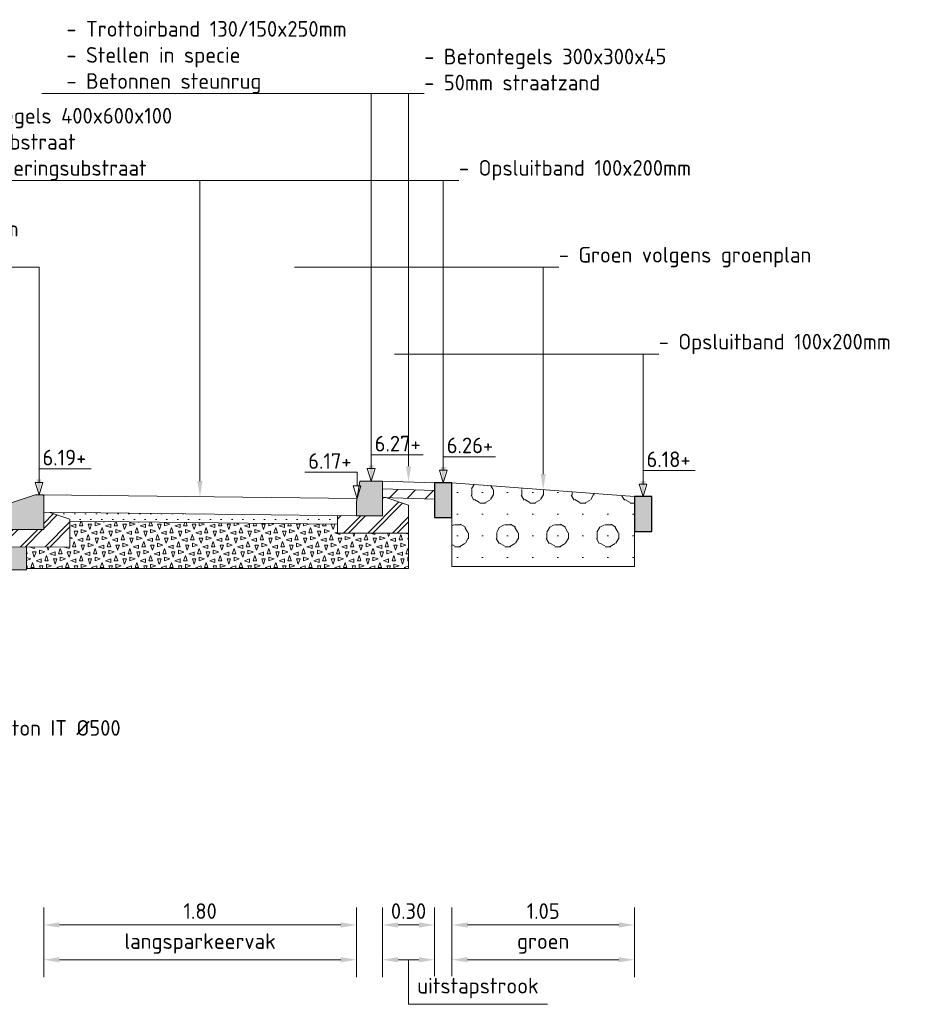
# Model space of a CAD drawing. Header units: metres. Extents: x 155733.7 to 155749.8, y 461848 to 461883.6.
# Tile 3 of 13: x 155743.2 to 155748.4, y 461848.9 to 461854.5. Entities that reach past the tile are written whole.
import ezdxf
from ezdxf import colors
from ezdxf.entities.mleader import LeaderData, LeaderLine
from ezdxf.math import Vec2, Vec3

# ---------------------------------------------------------------- set-up
doc = ezdxf.new("R2010")
doc.units = ezdxf.units.M
doc.layers.get('0').update_dxf_attribs({"lineweight": 18})
doc.layers.get('Defpoints').update_dxf_attribs({"lineweight": 18})
doc.layers.add('N-WE-GR-HEESTER-GD', color=3, linetype='Continuous', lineweight=18, true_color=0x00ff00)
doc.layers.add('N-WE-GR-TEELAARDE 50-A', color=7, linetype='Continuous', lineweight=18, true_color=0xa55200)
for name, color, linetype, lineweight in [('N-WE-GW-GROND_ZAND-AD-50', 7, 'Continuous', 18), ('N-WE-OG-HOOGTEPUNT-T18', 10, 'Continuous', 18), ('N-WE-VH-FUNDERING-A-200', 252, 'Continuous', 18), ('N-WE-VH-FUNDERING-AD-50', 252, 'Continuous', 18), ('N-WE-VH-KANTOPSLUITING_GELEIDEBAND-SD', 20, 'Continuous', 18), ('N-WE-VH-KANTOPSLUITING_OPSLUITBAND-SD', 150, 'Continuous', 25), ('N-WE-VH-KANTOPSLUITING_TROTTOIRBAND-SD', 210, 'Continuous', 18), ('N-WE-VH-VERHARDING-GD', 7, 'Continuous', 18), ('N-WE-VH-VERHARDING_ASFALT-AD-50', 252, 'Continuous', 18), ('N-WE-VH-VERHARDING_FUNDERING-A-20', 7, 'Continuous', 18), ('X-XX-AL-DETAIL1-GD', 7, 'Continuous', 18), ('X-XX-AL-M', 7, 'Continuous', 18), ('X-XX-AL-PEILMAAT-SD', 7, 'Continuous', 18)]:
    doc.layers.add(name, color=color, linetype=linetype, lineweight=lineweight)
doc.layers.add('X-XX-AL-HULPLIJN-G', color=210, linetype='Continuous', lineweight=18, plot=False)
doc.styles.add('NLCS-ISO', font='NLCS-ISO.ttf')
doc.styles.add('NLCS-ISO-M50-T18', font='NLCS-ISO.ttf', dxfattribs={"height": 0.09})
doc.dimstyles.new('NLCS-M50-T18-PIJL_L2_H2', dxfattribs={"dimscale": 0.05, "dimtxt": 2.5, "dimasz": 1.8, "dimexe": 2, "dimexo": 2, "dimgap": 0.7, "dimtad": 1, "dimzin": 0, "dimdsep": 46, "dimtxsty": 'NLCS-ISO-M50-T18', "dimcen": 0, "dimdle": 2, "dimclrd": 256, "dimclre": 256, "dimclrt": 10, "dimazin": 0, "dimtfac": 1, "dimtdec": 3, "dimtofl": 0, "dimtmove": 0, "dimatfit": 3, "dimfxl": 2, "dimfxlon": 1, "dimtfillclr": 256, "dimtolj": 1, "dimtzin": 0, "dimlwd": -1, "dimlwe": -1, "dimarcsym": 0})

# ---------------------------------------------------------------- blocks, each defined once
blk = doc.blocks.new('SVH-KANTOPSLUITING_TROTTOIRBAND_130 150X200-D')
blk.add_hatch(color=254).paths.add_polyline_path([(-0.15, -0.12), (-0.15, -0.2), (0, -0.2), (0, 0), (-0.13, 0)])
at = {"flags": 128}
blk.add_lwpolyline([(-0.15, -0.12), (-0.15, -0.2), (0, -0.2), (0, 0), (-0.13, 0)], close=True, dxfattribs=at)
blk = doc.blocks.new('SVH-KANTOPSLUITING_GELEIDEBAND_50_200X200-D')
h = blk.add_hatch(color=254)
h.dxf.hatch_style = 1
h.paths.add_polyline_path([(0, -0.2), (0, -0.005), (0.005, 0), (0.05, 0), (0.2, -0.05), (0.2, -0.2)])
blk.add_lwpolyline([(0, -0.2), (0, -0.005), (0.005, 0), (0.05, 0), (0.2, -0.05), (0.2, -0.2)], close=True)
blk = doc.blocks.new('SAL-PEILMAAT_INFRACAD_H01-SOD')
for p, q in [((0, 3), (6, 3)), ((0, 1.44), (0, 3)), ((0.45, 1.44), (-0.45, 1.44)), ((-0.45, 1.44), (0, 0)), ((0.45, 1.44), (0, 0))]:
    blk.add_line(p, q)
at = {"style": 'NLCS-ISO'}
blk.add_attdef('...', (0.4, 3.4), '', height=1.8, dxfattribs=at)
blk = doc.blocks.new('*D85')
at = {"layer": 'Defpoints', "color": 0, "transparency": 16777216}
for p in [(155743.3846, 461851.7918), (155745.1847, 461851.7568), (155745.1847, 461849.3218)]:
    blk.add_point(p, dxfattribs=at)
at = {"layer": 'X-XX-AL-M', "transparency": 16777216}
for p, q in [((155743.3846, 461849.4218), (155743.3846, 461849.2218)), ((155745.1847, 461849.4218), (155745.1847, 461849.2218)), ((155743.4746, 461849.3218), (155745.0947, 461849.3218))]:
    blk.add_line(p, q, dxfattribs=at)
for points in [[(155743.4746, 461849.3368), (155743.4746, 461849.3068), (155743.3846, 461849.3218)], [(155745.0947, 461849.3368), (155745.0947, 461849.3068), (155745.1847, 461849.3218)]]:
    blk.add_solid(points, dxfattribs=at)
at = {"layer": 'X-XX-AL-M', "color": 10, "transparency": 16777216, "insert": (155744.2847, 461849.4018), "char_height": 0.09, "attachment_point": 5, "style": 'NLCS-ISO-M50-T18', "bg_fill": 3, "box_fill_scale": 1.1, "bg_fill_color": 256, "bg_fill_true_color": 13158600, "bg_fill_transparency": 0}
blk.add_mtext('\\A1;1.80', dxfattribs=at)
blk = doc.blocks.new('*D86')
at = {"layer": 'Defpoints', "color": 0, "transparency": 16777216}
for p in [(155745.3347, 461851.8768), (155745.6347, 461851.8668)]:
    blk.add_point(p, dxfattribs=at)
at = {"layer": 'X-XX-AL-M', "transparency": 16777216}
for p, q in [((155745.3347, 461849.4218), (155745.3347, 461849.2218)), ((155745.6347, 461849.4218), (155745.6347, 461849.2218)), ((155745.4247, 461849.3218), (155745.5447, 461849.3218))]:
    blk.add_line(p, q, dxfattribs=at)
for points in [[(155745.4247, 461849.3368), (155745.4247, 461849.3068), (155745.3347, 461849.3218)], [(155745.5447, 461849.3368), (155745.5447, 461849.3068), (155745.6347, 461849.3218)]]:
    blk.add_solid(points, dxfattribs=at)
at = {"layer": 'X-XX-AL-M', "color": 10, "transparency": 16777216, "insert": (155745.4847, 461849.4018), "char_height": 0.09, "attachment_point": 5, "style": 'NLCS-ISO-M50-T18', "bg_fill": 3, "box_fill_scale": 1.1, "bg_fill_color": 256, "bg_fill_true_color": 13158600, "bg_fill_transparency": 0}
blk.add_mtext('\\A1;0.30', dxfattribs=at)
at = {"layer": 'Defpoints', "color": 0, "transparency": 16777216}
blk.add_point((155745.6347, 461849.3218), dxfattribs=at)
blk = doc.blocks.new('*D87')
at = {"layer": 'Defpoints', "color": 0, "transparency": 16777216}
for p in [(155745.7347, 461851.8668), (155746.7847, 461851.7868), (155746.7847, 461849.3218)]:
    blk.add_point(p, dxfattribs=at)
at = {"layer": 'X-XX-AL-M', "transparency": 16777216}
for p, q in [((155745.7347, 461849.4218), (155745.7347, 461849.2218)), ((155746.7847, 461849.4218), (155746.7847, 461849.2218)), ((155745.8247, 461849.3218), (155746.6947, 461849.3218))]:
    blk.add_line(p, q, dxfattribs=at)
for points in [[(155745.8247, 461849.3368), (155745.8247, 461849.3068), (155745.7347, 461849.3218)], [(155746.6947, 461849.3368), (155746.6947, 461849.3068), (155746.7847, 461849.3218)]]:
    blk.add_solid(points, dxfattribs=at)
at = {"layer": 'X-XX-AL-M', "color": 10, "transparency": 16777216, "insert": (155746.2597, 461849.4018), "char_height": 0.09, "attachment_point": 5, "style": 'NLCS-ISO-M50-T18', "bg_fill": 3, "box_fill_scale": 1.1, "bg_fill_color": 256, "bg_fill_true_color": 13158600, "bg_fill_transparency": 0}
blk.add_mtext('\\A1;1.05', dxfattribs=at)
blk = doc.blocks.new('*D88')
at = {"layer": 'Defpoints', "color": 0, "transparency": 16777216}
for p in [(155745.7347, 461851.8668), (155746.7847, 461851.7868), (155745.7347, 461849.1218)]:
    blk.add_point(p, dxfattribs=at)
at = {"layer": 'X-XX-AL-M', "transparency": 16777216}
for p, q in [((155745.7347, 461849.2218), (155745.7347, 461849.0218)), ((155746.7847, 461849.2218), (155746.7847, 461849.0218)), ((155746.6947, 461849.1218), (155745.8247, 461849.1218))]:
    blk.add_line(p, q, dxfattribs=at)
for points in [[(155745.8247, 461849.1368), (155745.8247, 461849.1068), (155745.7347, 461849.1218)], [(155746.6947, 461849.1368), (155746.6947, 461849.1068), (155746.7847, 461849.1218)]]:
    blk.add_solid(points, dxfattribs=at)
at = {"layer": 'X-XX-AL-M', "color": 10, "transparency": 16777216, "insert": (155746.2597, 461849.2153), "char_height": 0.09, "attachment_point": 5, "style": 'NLCS-ISO-M50-T18', "bg_fill": 3, "box_fill_scale": 1.1, "bg_fill_color": 256, "bg_fill_true_color": 13158600, "bg_fill_transparency": 0}
blk.add_mtext('\\A1;groen', dxfattribs=at)
blk = doc.blocks.new('*D89')
at = {"layer": 'Defpoints', "color": 0, "transparency": 16777216}
for p in [(155745.3347, 461851.8768), (155745.6347, 461851.8668), (155745.6347, 461849.1218)]:
    blk.add_point(p, dxfattribs=at)
at = {"layer": 'X-XX-AL-M', "transparency": 16777216}
for p, q in [((155745.3347, 461849.2218), (155745.3347, 461849.0218)), ((155745.6347, 461849.2218), (155745.6347, 461849.0218)), ((155745.4247, 461849.1218), (155745.5447, 461849.1218)), ((155745.4847, 461849.1218), (155745.4847, 461848.8653)), ((155745.4847, 461848.8653), (155746.2837, 461848.8653))]:
    blk.add_line(p, q, dxfattribs=at)
for points in [[(155745.4247, 461849.1368), (155745.4247, 461849.1068), (155745.3347, 461849.1218)], [(155745.5447, 461849.1368), (155745.5447, 461849.1068), (155745.6347, 461849.1218)]]:
    blk.add_solid(points, dxfattribs=at)
at = {"layer": 'X-XX-AL-M', "color": 10, "transparency": 16777216, "insert": (155745.8842, 461848.9588), "char_height": 0.09, "attachment_point": 5, "style": 'NLCS-ISO-M50-T18', "bg_fill": 3, "box_fill_scale": 1.1, "bg_fill_color": 256, "bg_fill_true_color": 13158600, "bg_fill_transparency": 0}
blk.add_mtext('\\A1;uitstapstrook', dxfattribs=at)
blk = doc.blocks.new('*D90')
at = {"layer": 'Defpoints', "color": 0, "transparency": 16777216}
for p in [(155743.3846, 461851.7918), (155745.1847, 461851.7568), (155743.3846, 461849.1218)]:
    blk.add_point(p, dxfattribs=at)
at = {"layer": 'X-XX-AL-M', "transparency": 16777216}
for p, q in [((155743.3846, 461849.2218), (155743.3846, 461849.0218)), ((155745.1847, 461849.2218), (155745.1847, 461849.0218)), ((155745.0947, 461849.1218), (155743.4746, 461849.1218))]:
    blk.add_line(p, q, dxfattribs=at)
for points in [[(155743.4746, 461849.1368), (155743.4746, 461849.1068), (155743.3846, 461849.1218)], [(155745.0947, 461849.1368), (155745.0947, 461849.1068), (155745.1847, 461849.1218)]]:
    blk.add_solid(points, dxfattribs=at)
at = {"layer": 'X-XX-AL-M', "color": 10, "transparency": 16777216, "insert": (155744.2847, 461849.2153), "char_height": 0.09, "attachment_point": 5, "style": 'NLCS-ISO-M50-T18', "bg_fill": 3, "box_fill_scale": 1.1, "bg_fill_color": 256, "bg_fill_true_color": 13158600, "bg_fill_transparency": 0}
blk.add_mtext('\\A1;langsparkeervak', dxfattribs=at)
blk = doc.blocks.new('SVH-KANTOPSLUITING_OPSLUITBAND_100X200-D')
blk.add_hatch(color=254).paths.add_polyline_path([(-0.1, -0.2), (0, -0.2), (0, 0), (-0.1, 0)])
at = {"flags": 128}
blk.add_lwpolyline([(-0.1, -0.2), (0, -0.2), (0, 0), (-0.1, 0)], close=True, dxfattribs=at)

msp = doc.modelspace()

# ---------------------------------------------------------------- hatches: boundary and pattern name
at = {"layer": 'N-WE-GR-TEELAARDE 50-A'}
h = msp.add_hatch(dxfattribs=at)
h.set_pattern_fill('AGR-BOMENGROND-SO', color=256, scale=0.05, pattern_type=2)
h.set_pattern_definition([(0, (162193.89987, 470372.06103), (0, 0.125), [0, -0.1443375]), (0, (162193.88312, 470371.99853), (0.1443375, 0.25), [0.033494, -0.255181]), (30, (162193.91662, 470371.99853), (0.144337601, 0.2499999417), [0.033494, -0.466506]), (60, (162193.94562, 470372.01528), (-0.144337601, 0.249999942), [0.033494, -0.255181]), (90, (162193.96237, 470372.04428), (-0.1443375, 0.25), [0.033494, -0.466506]), (120, (162193.96237, 470372.07778), (-0.288675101, -5.8e-08), [0.033494, -0.255181]), (150, (162193.94562, 470372.10678), (-0.288675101, 5.83e-08), [0.033494, -0.466506]), (180, (162193.91662, 470372.12353), (-0.1443375, -0.25), [0.033494, -0.255181]), (210, (162193.88312, 470372.12353), (-0.144337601, -0.2499999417), [0.033494, -0.466506]), (240, (162193.85412, 470372.10678), (0.144337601, -0.249999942), [0.033494, -0.255181]), (270, (162193.83737, 470372.07778), (0.1443375, -0.25), [0.033494, -0.466506]), (300, (162193.83737, 470372.04428), (0.288675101, 5.8e-08), [0.033494, -0.255181]), (330, (162193.85412, 470372.01528), (0.288675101, -5.83e-08), [0.033494, -0.466506])])
h.paths.add_polyline_path([(155746.7847, 461851.3843), (155746.7847, 461851.6368), (155746.7847, 461851.7868), (155745.7347, 461851.8668), (155745.7347, 461851.7168), (155745.7347, 461851.3843)])
at = {"layer": 'N-WE-GW-GROND_ZAND-AD-50', "ltscale": 0.2, "transparency": 33554687}
h = msp.add_hatch(dxfattribs=at)
h.set_pattern_fill('AGW-GROND_ZAND_CUNETZAND-SOD', color=256, scale=0.05, pattern_type=2)
h.set_pattern_definition([(0, (0, 0), (0.03125, 0.03125), [0, -0.0625])])
h.paths.add_polyline_path([(155745.0757, 461851.6781), (155743.4187, 461851.6964), (155743.5346, 461851.6576), (155743.5346, 461851.6451), (155745.0755, 461851.6281)])
at = {"layer": 'N-WE-VH-FUNDERING-A-200'}
h = msp.add_hatch(dxfattribs=at)
h.set_pattern_fill('AVH-FUNDERING_GRANULAAT_BETON-SOD', color=256, scale=0.02, pattern_type=2)
h.set_pattern_definition([(0, (155736.589856, 461881.018317), (0.08, 0.04), [0.02, -0.18]), (18.43495, (155736.599856, 461880.978317), (0.079999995, 0.0400000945), [0.0316228, -0.6008328]), (71.56505, (155736.589856, 461881.01832), (0.06000004, -0.02000002), [0.0316228, -0.0316228]), (90, (155736.599856, 461880.978317), (-0.04, 0.08), [0.02, -0.18]), (108.43495, (155736.609856, 461881.018317), (-0.0400000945, 0.079999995), [0.0316228, -0.6008328]), (161.56505, (155736.569856, 461881.00832), (0.02000002, 0.06000004), [0.0316228, -0.0316228]), (180, (155736.579856, 461880.988317), (-0.08, -0.04), [0.02, -0.18]), (198.43495, (155736.569856, 461881.028317), (-0.079999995, -0.0400000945), [0.0316228, -0.6008328]), (270, (155736.569856, 461881.028317), (0.04, -0.08), [0.02, -0.18]), (288.43495, (155736.559856, 461880.988317), (0.0400000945, -0.079999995), [0.0316228, -0.6008328])])
h.paths.add_polyline_path([(155745.4847, 461851.5768), (155745.0753, 461851.5776), (155745.0755, 461851.6281), (155743.5346, 461851.6451), (155743.5346, 461851.4968), (155743.2846, 461851.4973), (155743.2846, 461851.3735), (155745.4847, 461851.3735)])
at = {"layer": 'N-WE-VH-FUNDERING-AD-50'}
h = msp.add_hatch(dxfattribs=at)
h.set_pattern_fill('AVH-FUNDERING_01-SOD', color=256, scale=0.2, pattern_type=2)
h.set_pattern_definition([(0, (155741.12486, 461882.0169), (0, 0.2), [0, -0.2]), (0, (155741.12686, 461881.9469), (0, 0.2), [0, -0.2]), (0, (155741.13286, 461882.0549), (0, 0.2), [0, -0.2]), (338.1986, (155741.028856, 461881.9929), (0.600000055, -0.19999998), [0.0215406, -1.0554924]), (216.8699, (155741.048856, 461881.9849), (0.599999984, 0.400000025), [0.01, -0.99]), (130.6013, (155741.040856, 461881.978898), (1.000000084, -1.199999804), [0.018439, -1.8254698]), (206.5651, (155740.97486, 461881.9549), (-0.19999983, -0.20000026), [0.0044722, -0.4427414]), (326.3099, (155740.970856, 461881.9529), (0.39999991, -0.20000027), [0.0072112, -0.7138992]), (108.4349, (155740.976856, 461881.9489), (-0.19999968, 0.40000009), [0.0063246, -0.626131]), (225, (155741.10286, 461881.9349), (-2e-17, -0.20000006), [0.0084852, -0.2743574]), (0, (155741.09686, 461881.9289), (0.2, 0.2), [0.012, -0.188]), (135, (155741.10886, 461881.9289), (-0.20000006, 0), [0.0084852, -0.2743574]), (251.5651, (155741.078856, 461882.0629), (0.19999968, 0.40000009), [0.0063246, -0.626131]), (0, (155741.07686, 461882.0569), (0.2, 0.2), [0.01, -0.19]), (143.1301, (155741.086856, 461882.0569), (-0.599999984, 0.400000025), [0.01, -0.99]), (213.6901, (155740.972856, 461882.0649), (0.39999991, 0.20000027), [0.0072112, -0.7138992]), (341.5651, (155740.966856, 461882.0609), (-0.40000009, 0.19999968), [0.0126492, -0.6198064]), (126.8699, (155740.978856, 461882.0569), (0.400000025, -0.599999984), [0.01, -0.99]), (0, (155741.03086, 461882.0569), (0, 0.2), [0, -0.2]), (0, (155740.97686, 461882.0049), (0, 0.2), [0, -0.2]), (0, (155741.03286, 461881.9309), (0, 0.2), [0, -0.2]), (0, (155741.08686, 461881.9929), (0, 0.2), [0, -0.2]), (0, (155741.02886, 461882.0269), (0, 0.2), [0, -0.2]), (0, (155740.98486, 461882.0329), (0, 0.2), [0, -0.2]), (0, (155741.00286, 461882.0209), (0, 0.2), [0, -0.2]), (0, (155740.99486, 461881.9729), (0, 0.2), [0, -0.2]), (0, (155740.94686, 461881.9809), (0, 0.2), [0, -0.2]), (0, (155740.94886, 461882.0269), (0, 0.2), [0, -0.2]), (0, (155740.94286, 461882.0709), (0, 0.2), [0, -0.2]), (0, (155741.00486, 461882.0789), (0, 0.2), [0, -0.2]), (0, (155741.04886, 461882.0869), (0, 0.2), [0, -0.2]), (0, (155741.11886, 461882.0789), (0, 0.2), [0, -0.2]), (0, (155741.07086, 461882.0169), (0, 0.2), [0, -0.2]), (0, (155741.05086, 461882.0529), (0, 0.2), [0, -0.2]), (0, (155741.06686, 461881.9569), (0, 0.2), [0, -0.2]), (0, (155741.00686, 461881.9469), (0, 0.2), [0, -0.2]), (0, (155741.06686, 461881.9029), (0, 0.2), [0, -0.2]), (0, (155741.00086, 461881.9149), (0, 0.2), [0, -0.2]), (0, (155740.93686, 461881.9089), (0, 0.2), [0, -0.2]), (0, (155740.96086, 461881.8989), (0, 0.2), [0, -0.2]), (0, (155740.96286, 461881.9269), (0, 0.2), [0, -0.2]), (0, (155741.09686, 461881.8949), (0, 0.2), [0, -0.2]), (0, (155741.12086, 461881.9769), (0, 0.2), [0, -0.2]), (0, (155741.11086, 461882.0369), (0, 0.2), [0, -0.2]), (0, (155741.01886, 461881.8929), (0, 0.2), [0, -0.2])])
h.paths.add_polyline_path([(155743.2846, 461851.3648), (155743.2846, 461851.4973), (155743.0752, 461851.4976), (155743.0752, 461851.619), (155738.7939, 461851.7046), (155738.7941, 461851.5876), (155738.5846, 461851.5873), (155738.5846, 461851.3648)])
at = {"layer": 'N-WE-VH-VERHARDING_ASFALT-AD-50'}
h = msp.add_hatch(dxfattribs=at)
h.set_pattern_fill('AVH-ASFALT_B-SO', color=256, scale=0.05, pattern_type=2)
h.set_pattern_definition([(45, (0, -3.40727), (-0.053033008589, 0.053033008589), [])])
h.paths.add_polyline_path([(155745.6347, 461851.7718), (155745.6347, 461851.8218), (155745.3347, 461851.8318), (155745.3347, 461851.7818), (155745.3546, 461851.7811)])
at = {"layer": 'N-WE-VH-VERHARDING_FUNDERING-A-20'}
h = msp.add_hatch(dxfattribs=at)
h.set_pattern_fill('AVH-FUNDERING_SCHUIMBETON-SO', color=256, scale=0.02, angle=0.2152, pattern_type=2)
h.set_pattern_definition([(45.215183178, (10809.77632, 49759.42444), (-0.070975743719, 0.07044461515), []), (45.215183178, (10809.77643, 49759.39644), (-0.070975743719, 0.07044461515), [])])
h.paths.add_polyline_path([(155745.1845, 461851.6769), (155745.0757, 461851.678), (155745.0753, 461851.5776), (155745.4847, 461851.5768), (155745.4847, 461851.7376), (155745.3546, 461851.7811), (155745.3347, 461851.7818), (155745.3347, 461851.6768), (155745.1847, 461851.6768)])
h = msp.add_hatch(dxfattribs=at)
h.set_pattern_fill('AVH-FUNDERING_SCHUIMBETON-SO', color=256, scale=0.02, angle=0.2152, pattern_type=2)
h.set_pattern_definition([(45.215183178, (10807.77628, 49759.34444), (-0.070975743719, 0.07044461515), []), (45.215183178, (10807.77638, 49759.31644), (-0.070975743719, 0.07044461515), [])])
h.paths.add_polyline_path([(155743.1846, 461851.6668), (155743.0752, 461851.669), (155743.0752, 461851.4976), (155743.5346, 461851.4968), (155743.5346, 461851.6576), (155743.4187, 461851.6964), (155743.3845, 461851.6968), (155743.3846, 461851.5968), (155743.1846, 461851.5968)])

# ---------------------------------------------------------------- linework, layer by layer
at = {"layer": 'N-WE-GR-HEESTER-GD', "flags": 128}
msp.add_lwpolyline([(155745.7347, 461851.8668), (155746.7847, 461851.7868)], dxfattribs=at)
at = {"layer": 'N-WE-VH-VERHARDING-GD', "flags": 128}
for points in [[(155745.1845, 461851.6769), (155745.1847, 461851.6768), (155745.3347, 461851.6768), (155745.3347, 461851.7818), (155745.3546, 461851.7811), (155745.4847, 461851.7376), (155745.4847, 461851.5768), (155745.0753, 461851.5776), (155745.0757, 461851.678)], [(155743.1846, 461851.6668), (155743.1846, 461851.5968), (155743.3846, 461851.5968), (155743.3845, 461851.6968), (155743.4187, 461851.6964), (155743.5346, 461851.6576), (155743.5346, 461851.4968), (155743.0752, 461851.4976), (155743.0752, 461851.669)]]:
    msp.add_lwpolyline(points, close=True, dxfattribs=at)
for points in [[(155743.3846, 461851.6968), (155745.1847, 461851.6769)], [(155743.5346, 461851.6451), (155745.0755, 461851.6281)]]:
    msp.add_lwpolyline(points, dxfattribs=at)
at = {"layer": 'X-XX-AL-DETAIL1-GD', "flags": 128}
for points in [[(155745.6347, 461851.8668), (155745.3347, 461851.8768)], [(155743.3796, 461851.7968), (155745.188, 461851.7768)], [(155745.6347, 461851.8218), (155745.3347, 461851.8318)], [(155745.6347, 461851.7718), (155745.3347, 461851.7818)], [(155745.7347, 461851.7168), (155745.7347, 461851.3843), (155746.7847, 461851.3843), (155746.7847, 461851.6368)], [(155743.2846, 461851.4973), (155743.2846, 461851.3648), (155738.5846, 461851.3648), (155738.5846, 461851.5873)]]:
    msp.add_lwpolyline(points, dxfattribs=at)
at = {"layer": 'X-XX-AL-HULPLIJN-G', "flags": 128}
msp.add_lwpolyline([(155743.3841, 461851.6468), (155743.3846, 461851.6468)], dxfattribs=at)

# ---------------------------------------------------------------- block references
at = {"layer": 'N-WE-VH-KANTOPSLUITING_GELEIDEBAND-SD', "extrusion": (0, 0, -1), "zscale": -1}
msp.add_blockref('SVH-KANTOPSLUITING_GELEIDEBAND_50_200X200-D', (-155743.3846, 461851.7968), dxfattribs=at)
at = {"layer": 'N-WE-VH-KANTOPSLUITING_TROTTOIRBAND-SD'}
msp.add_blockref('SVH-KANTOPSLUITING_TROTTOIRBAND_130 150X200-D', (155745.3347, 461851.8768), dxfattribs=at)
at = {"layer": 'X-XX-AL-PEILMAAT-SD', "xscale": 0.05, "yscale": 0.05, "zscale": 0.05}
for p, values in [((155745.2697, 461851.8768), {'...': '6.27+'}), ((155745.6847, 461851.8668), {'...': '6.26+'}), ((155743.3571, 461851.7968), {'...': '6.19+'}), ((155746.8347, 461851.7868), {'...': '6.18+'})]:
    msp.add_blockref('SAL-PEILMAAT_INFRACAD_H01-SOD', p, dxfattribs=at).add_auto_attribs(values)
at = {"layer": 'X-XX-AL-PEILMAAT-SD'}
ref = msp.add_blockref('SAL-PEILMAAT_INFRACAD_H01-SOD', (155745.188, 461851.7768), dxfattribs=dict(at, xscale=-0.05, yscale=0.05, zscale=0.05))
ref.add_attrib('...', '6.17+', (155744.907, 461851.9468), dxfattribs={"layer": '0', "height": 0.09, "style": 'NLCS-ISO'})

# ---------------------------------------------------------------- leaders
at = {"layer": 'N-WE-OG-HOOGTEPUNT-T18'}
ml = msp.add_multileader_mtext('Standard', dxfattribs=at)
ml.set_content('- Trottoirband 130/150x250mm\\P- Stellen in specie\\P- Betonnen steunrug', color=256, style='NLCS-ISO-M50-T18')
ml.set_leader_properties(color=256, linetype='ByLayer', lineweight=-1)
ml.build(insert=Vec2(0, 0))
ml.multileader.update_dxf_attribs({"text_left_attachment_type": 5, "text_right_attachment_type": 5, "dogleg_length": 0.09, "arrow_head_size": 0.09})
ctx = ml.context
ctx.base_point, ctx.char_height, ctx.arrow_head_size, ctx.landing_gap_size, ctx.plane_origin = Vec3(155743.5147, 461854.1068), 0.09, 0.09, 0, Vec3(302232.8795, 37927.3425)
ctx.left_attachment, ctx.right_attachment = 5, 5
notes = []
notes.append((ctx, [(0, (1, 1, 0), (155745.2697, 461854.1068), (-1, 0), 0.09, [(0, [(155745.2697, 461851.8768)], 0, [])])]))
ctx.mtext.insert, ctx.mtext.flow_direction = Vec3(155743.5147, 461854.5238), 5
for ctx, leaders in notes:
    for number, flags, end, landing, length, lines in leaders:
        leader = LeaderData()
        leader.index, (leader.has_last_leader_line, leader.has_dogleg_vector, leader.attachment_direction) = number, flags
        leader.last_leader_point, leader.dogleg_vector, leader.dogleg_length = Vec3(end), Vec3(landing), length
        for number, points, colour, breaks in lines:
            line = LeaderLine()
            line.index, line.vertices, line.color, line.breaks = number, Vec3.list(points), colors.encode_raw_color(colour), breaks
            leader.lines.append(line)
        ctx.leaders.append(leader)

# ---------------------------------------------------------------- next in the draw order: dimensions: what is measured, and where the dimension line sits
at = {"layer": 'X-XX-AL-M'}
for base, p1, p2, picture, middle in [((155745.6347, 461849.3218), (155745.3347, 461851.8768), (155745.6347, 461851.8668), '*D86', (155745.4847, 461849.4018)), ((155746.7847, 461849.3218), (155745.7347, 461851.8668), (155746.7847, 461851.7868), '*D87', (155746.2597, 461849.4018)), ((155745.1847, 461849.3218), (155743.3846, 461851.7918), (155745.1847, 461851.7568), '*D85', (155744.2847, 461849.4018))]:
    dim = msp.add_linear_dim(base=base, p1=p1, p2=p2, dimstyle='NLCS-M50-T18-PIJL_L2_H2', override={"dimtfill": 1}, dxfattribs=at)
    dim.commit()
    dim.dimension.update_dxf_attribs({"geometry": picture, "text_midpoint": middle})

# ---------------------------------------------------------------- next in the draw order: dimensions: what is measured, and where the dimension line sits
for base, p1, p2, text, picture, middle in [((155745.7347, 461849.1218), (155746.7847, 461851.7868), (155745.7347, 461851.8668), 'groen', '*D88', (155746.2597, 461849.2153)), ((155743.3846, 461849.1218), (155745.1847, 461851.7568), (155743.3846, 461851.7918), 'langsparkeervak', '*D90', (155744.2847, 461849.2153))]:
    dim = msp.add_linear_dim(base=base, p1=p1, p2=p2, text=text, dimstyle='NLCS-M50-T18-PIJL_L2_H2', override={"dimtfill": 1}, dxfattribs=at)
    dim.commit()
    dim.dimension.update_dxf_attribs({"geometry": picture, "text_midpoint": middle})

# ---------------------------------------------------------------- next in the draw order: block references
at = {"layer": 'N-WE-VH-KANTOPSLUITING_OPSLUITBAND-SD'}
msp.add_blockref('SVH-KANTOPSLUITING_OPSLUITBAND_100X200-D', (155746.8847, 461851.7868), dxfattribs=at)

# ---------------------------------------------------------------- next in the draw order: dimensions: what is measured, and where the dimension line sits
at = {"layer": 'X-XX-AL-M'}
dim = msp.add_linear_dim(base=(155745.6347, 461849.1218), p1=(155745.3347, 461851.8768), p2=(155745.6347, 461851.8668), text='uitstapstrook', dimstyle='NLCS-M50-T18-PIJL_L2_H2', override={"dimtmove": 1, "dimtfill": 1}, dxfattribs=at)
dim.commit()
dim.dimension.update_dxf_attribs({"geometry": '*D89', "text_midpoint": (155745.5197, 461848.8653), "dimtype": 160})

# ---------------------------------------------------------------- next in the draw order: leaders
at = {"layer": 'N-WE-OG-HOOGTEPUNT-T18'}
ml = msp.add_multileader_mtext('Standard', dxfattribs=at)
ml.set_content('- Grasbetontegels 400x600x100\\P- 50mm legsubstraat\\P- 250mm funderingsubstraat', color=256, style='NLCS-ISO-M50-T18')
ml.set_leader_properties(color=256, linetype='ByLayer', lineweight=-1)
ml.build(insert=Vec2(0, 0))
ml.multileader.update_dxf_attribs({"text_left_attachment_type": 5, "text_right_attachment_type": 5, "dogleg_length": 0.09, "arrow_head_size": 0.09})
ctx = ml.context
ctx.base_point, ctx.char_height, ctx.arrow_head_size, ctx.landing_gap_size, ctx.plane_origin = Vec3(155742.4568, 461853.6068), 0.09, 0.09, 0, Vec3(302231.8936, 37927.2525)
ctx.left_attachment, ctx.right_attachment = 5, 5
notes = []
notes.append((ctx, [(0, (1, 1, 0), (155744.2838, 461853.6068), (-1, 0), 0.09, [(0, [(155744.2838, 461851.7868)], 0, [])])]))
ctx.mtext.insert, ctx.mtext.flow_direction = Vec3(155742.4568, 461854.0238), 5
ml = msp.add_multileader_mtext('Standard', dxfattribs=at)
ml.set_content('- Geleideband 50/200x200mm\\P- Stellen in specie', color=256, style='NLCS-ISO-M50-T18')
ml.set_leader_properties(color=256, linetype='ByLayer', lineweight=-1)
ml.build(insert=Vec2(0, 0))
ml.multileader.update_dxf_attribs({"text_left_attachment_type": 5, "text_right_attachment_type": 5, "dogleg_length": 0.09, "arrow_head_size": 0.09})
ctx = ml.context
ctx.base_point, ctx.char_height, ctx.arrow_head_size, ctx.landing_gap_size, ctx.plane_origin = Vec3(155741.6831, 461853.1068), 0.09, 0.09, 0, Vec3(302230.9669, 37927.2625)
ctx.left_attachment, ctx.right_attachment = 5, 5
notes.append((ctx, [(0, (1, 1, 0), (155743.3571, 461853.1068), (-1, 0), 0.09, [(0, [(155743.3571, 461851.7968)], 0, [])])]))
ctx.mtext.insert, ctx.mtext.flow_direction = Vec3(155741.6831, 461853.3738), 5
ml = msp.add_multileader_mtext('Standard', dxfattribs=at)
ml.set_content('- Beton IT %%C500', color=256, style='NLCS-ISO-M50-T18')
ml.set_leader_properties(color=256, linetype='ByLayer', lineweight=-1)
ml.build(insert=Vec2(0, 0))
ml.multileader.update_dxf_attribs({"text_left_attachment_type": 5, "text_right_attachment_type": 5, "dogleg_length": 0.09, "arrow_head_size": 0.09})
ctx = ml.context
ctx.base_point, ctx.char_height, ctx.arrow_head_size, ctx.landing_gap_size, ctx.plane_origin = Vec3(155742.9518, 461850.3928), 0.09, 0.09, 0, Vec3(9255.252, 37924.8335)
ctx.left_attachment, ctx.right_attachment = 5, 5
notes.append((ctx, [(0, (1, 1, 0), (155742.8618, 461850.3928), (1, 0), 0.09, [(0, [(155741.4716, 461850.0568)], 0, [])])]))
ctx.mtext.insert, ctx.mtext.flow_direction = Vec3(155742.9518, 461850.5008), 5
for ctx, leaders in notes:
    for number, flags, end, landing, length, lines in leaders:
        leader = LeaderData()
        leader.index, (leader.has_last_leader_line, leader.has_dogleg_vector, leader.attachment_direction) = number, flags
        leader.last_leader_point, leader.dogleg_vector, leader.dogleg_length = Vec3(end), Vec3(landing), length
        for number, points, colour, breaks in lines:
            line = LeaderLine()
            line.index, line.vertices, line.color, line.breaks = number, Vec3.list(points), colors.encode_raw_color(colour), breaks
            leader.lines.append(line)
        ctx.leaders.append(leader)

# ---------------------------------------------------------------- next in the draw order: linework, layer by layer
at = {"layer": 'N-WE-VH-VERHARDING-GD', "flags": 128}
msp.add_lwpolyline([(155745.4847, 461851.5768), (155745.4847, 461851.3735), (155743.2846, 461851.3735)], dxfattribs=at)

# ---------------------------------------------------------------- next in the draw order: block references
at = {"layer": 'N-WE-VH-KANTOPSLUITING_OPSLUITBAND-SD'}
msp.add_blockref('SVH-KANTOPSLUITING_OPSLUITBAND_100X200-D', (155745.7347, 461851.8668), dxfattribs=at)

# ---------------------------------------------------------------- next in the draw order: leaders
at = {"layer": 'N-WE-OG-HOOGTEPUNT-T18'}
ml = msp.add_multileader_mtext('Standard', dxfattribs=at)
ml.set_content('- Betontegels 300x300x45\\P- 50mm straatzand', color=256, style='NLCS-ISO-M50-T18')
ml.set_leader_properties(color=256, linetype='ByLayer', lineweight=-1)
ml.build(insert=Vec2(0, 0))
ml.multileader.update_dxf_attribs({"text_left_attachment_type": 5, "text_right_attachment_type": 5, "dogleg_length": 0.09, "arrow_head_size": 0.09})
ctx = ml.context
ctx.base_point, ctx.char_height, ctx.arrow_head_size, ctx.landing_gap_size, ctx.plane_origin = Vec3(155745.5747, 461854.1068), 0.09, 0.09, 0, Vec3(9257.8749, 37927.3375)
ctx.left_attachment, ctx.right_attachment = 5, 5
notes = []
notes.append((ctx, [(0, (1, 1, 0), (155745.4847, 461854.1068), (1, 0), 0.09, [(0, [(155745.4847, 461851.8718)], 0, [])])]))
ctx.mtext.insert, ctx.mtext.flow_direction = Vec3(155745.5747, 461854.3648), 5
ml = msp.add_multileader_mtext('Standard', dxfattribs=at)
ml.set_content('- Opsluitband 100x200mm', color=256, style='NLCS-ISO-M50-T18')
ml.set_leader_properties(color=256, linetype='ByLayer', lineweight=-1)
ml.build(insert=Vec2(0, 0))
ml.multileader.update_dxf_attribs({"text_left_attachment_type": 5, "text_right_attachment_type": 5, "dogleg_length": 0.09, "arrow_head_size": 0.09})
ctx = ml.context
ctx.base_point, ctx.char_height, ctx.arrow_head_size, ctx.landing_gap_size, ctx.plane_origin = Vec3(155745.7747, 461853.6068), 0.09, 0.09, 0, Vec3(9258.0749, 37927.3325)
ctx.left_attachment, ctx.right_attachment = 5, 5
notes.append((ctx, [(0, (1, 1, 0), (155745.6847, 461853.6068), (1, 0), 0.09, [(0, [(155745.6847, 461851.8668)], 0, [])])]))
ctx.mtext.insert, ctx.mtext.flow_direction = Vec3(155745.7747, 461853.7238), 5
ml = msp.add_multileader_mtext('Standard', dxfattribs=at)
ml.set_content('- Groen volgens groenplan', color=256, style='NLCS-ISO-M50-T18')
ml.set_leader_properties(color=256, linetype='ByLayer', lineweight=-1)
ml.build(insert=Vec2(0, 0))
ml.multileader.update_dxf_attribs({"text_left_attachment_type": 5, "text_right_attachment_type": 5, "dogleg_length": 0.09, "arrow_head_size": 0.09})
ctx = ml.context
ctx.base_point, ctx.char_height, ctx.arrow_head_size, ctx.landing_gap_size, ctx.plane_origin = Vec3(155746.3497, 461853.1068), 0.09, 0.09, 0, Vec3(9258.6499, 37927.2925)
ctx.left_attachment, ctx.right_attachment = 5, 5
notes.append((ctx, [(0, (1, 1, 0), (155746.2597, 461853.1068), (1, 0), 0.09, [(0, [(155746.2597, 461851.8268)], 0, [])])]))
ctx.mtext.insert, ctx.mtext.flow_direction = Vec3(155746.3497, 461853.2238), 5
ml = msp.add_multileader_mtext('Standard', dxfattribs=at)
ml.set_content('- Opsluitband 100x200mm', color=256, style='NLCS-ISO-M50-T18')
ml.set_leader_properties(color=256, linetype='ByLayer', lineweight=-1)
ml.build(insert=Vec2(0, 0))
ml.multileader.update_dxf_attribs({"text_left_attachment_type": 5, "text_right_attachment_type": 5, "dogleg_length": 0.09, "arrow_head_size": 0.09})
ctx = ml.context
ctx.base_point, ctx.char_height, ctx.arrow_head_size, ctx.landing_gap_size, ctx.plane_origin = Vec3(155746.9247, 461852.6068), 0.09, 0.09, 0, Vec3(9259.2249, 37927.2525)
ctx.left_attachment, ctx.right_attachment = 5, 5
notes.append((ctx, [(0, (1, 1, 0), (155746.8347, 461852.6068), (1, 0), 0.09, [(0, [(155746.8347, 461851.7868)], 0, [])])]))
ctx.mtext.insert, ctx.mtext.flow_direction = Vec3(155746.9247, 461852.7238), 5
for ctx, leaders in notes:
    for number, flags, end, landing, length, lines in leaders:
        leader = LeaderData()
        leader.index, (leader.has_last_leader_line, leader.has_dogleg_vector, leader.attachment_direction) = number, flags
        leader.last_leader_point, leader.dogleg_vector, leader.dogleg_length = Vec3(end), Vec3(landing), length
        for number, points, colour, breaks in lines:
            line = LeaderLine()
            line.index, line.vertices, line.color, line.breaks = number, Vec3.list(points), colors.encode_raw_color(colour), breaks
            leader.lines.append(line)
        ctx.leaders.append(leader)

doc.saveas('drawing.dxf')
